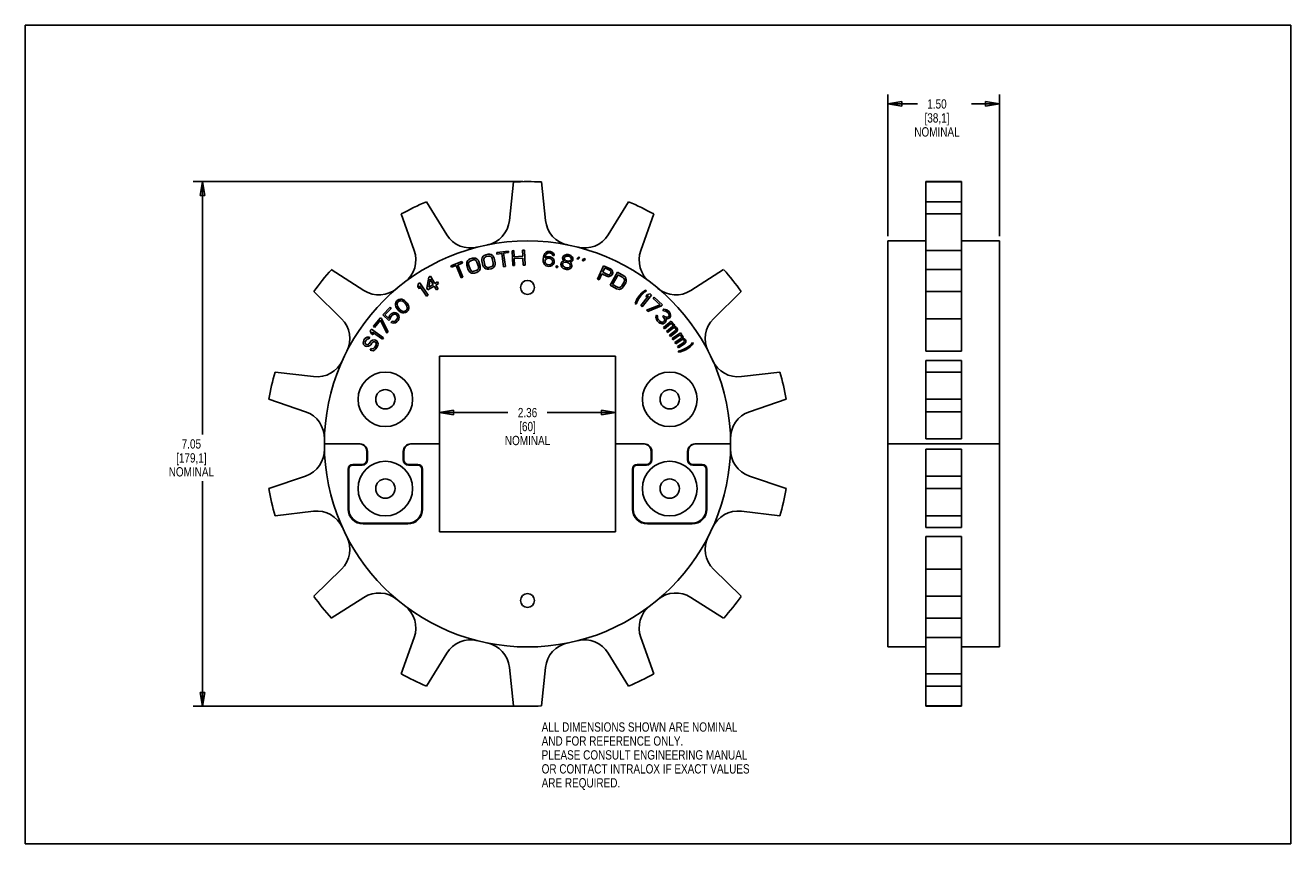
# Model space of a CAD drawing. Header units: inches. Extents: x 0 to 17, y 0 to 11.
import ezdxf

# ---------------------------------------------------------------- set-up
doc = ezdxf.new("R2010")
doc.units = ezdxf.units.IN
doc.header["$LTSCALE"] = 0.935
doc.header["$MEASUREMENT"] = 0
doc.layers.get('0').update_dxf_attribs({"linetype": 'CONTINUOUS'})
doc.styles.get("Standard").update_dxf_attribs({"font": 'txt', "width": 0.8})
doc.dimstyles.new('DIMSTYLE_1', dxfattribs={"dimtxt": 0.125, "dimasz": 0.1875, "dimexe": 0.125, "dimexo": 0.0625, "dimgap": 0.0625, "dimtad": 0, "dimtih": 1, "dimtoh": 1, "dimzin": 4, "dimdsep": 46, "dimtxsty": 'STANDARD', "dimblk": 'CLOSED', "dimblk1": 'CLOSED', "dimblk2": 'CLOSED', "dimcen": 0.09, "dimadec": 3, "dimazin": 1, "dimtp": 0.005, "dimtm": 0.005, "dimtfac": 1, "dimtofl": 0, "dimtmove": 0, "dimatfit": 3, "dimldrblk": 'CLOSED', "dimfxl": 1, "dimtolj": 1, "dimtzin": 4, "dimarcsym": 0})

# ---------------------------------------------------------------- blocks, each defined once
blk = doc.blocks.new('_CLOSED')
at = {"color": 0, "linetype": 'BYBLOCK'}
for p, q in [((0, 0), (-1, 0.167)), ((-1, 0.167), (-1, -0.167)), ((-1, -0.167), (0, 0)), ((-1, 0), (0, 0))]:
    blk.add_line(p, q, dxfattribs=at)
blk = doc.blocks.new('*D0')
at = {"color": 3, "linetype": 'CONTINUOUS'}
for p, q in [((6.684, 8.899), (2.256, 8.899)), ((2.381, 8.899), (2.381, 5.498)), ((2.381, 1.847), (2.381, 4.873)), ((6.684, 1.847), (2.256, 1.847))]:
    blk.add_line(p, q, dxfattribs=at)
at = {"color": 3, "linetype": 'CONTINUOUS', "xscale": 0.1875, "yscale": 0.1875, "zscale": 0.1875}
for p, rotation in [((2.381, 8.899), 90), ((2.381, 1.847), 270)]:
    blk.add_blockref('_CLOSED', p, dxfattribs=dict(at, rotation=rotation))
at = {"color": 3, "linetype": 'CONTINUOUS', "insert": (2.231, 5.436), "char_height": 0.125, "width": 0.7, "attachment_point": 2, "line_spacing_factor": 0.9}
blk.add_mtext('7.05\\P[179,1]\\PNOMINAL', dxfattribs=at)
blk = doc.blocks.new('*D1')
at = {"color": 3, "linetype": 'CONTINUOUS'}
for p, q in [((5.566, 5.794), (6.484, 5.794)), ((7.928, 5.794), (7.009, 5.794))]:
    blk.add_line(p, q, dxfattribs=at)
at = {"color": 3, "linetype": 'CONTINUOUS', "xscale": 0.1875, "yscale": 0.1875, "zscale": 0.1875, "rotation": 180}
blk.add_blockref('_CLOSED', (5.566, 5.794), dxfattribs=at)
at = {"color": 3, "linetype": 'CONTINUOUS', "xscale": 0.1875, "yscale": 0.1875, "zscale": 0.1875}
blk.add_blockref('_CLOSED', (7.928, 5.794), dxfattribs=at)
at = {"color": 3, "linetype": 'CONTINUOUS', "insert": (6.747, 5.857), "char_height": 0.125, "width": 0.7, "attachment_point": 2, "line_spacing_factor": 0.9}
blk.add_mtext('2.36\\P[60]\\PNOMINAL', dxfattribs=at)
blk = doc.blocks.new('*D2')
at = {"color": 3, "linetype": 'CONTINUOUS'}
for p, q in [((11.588, 8.164), (11.588, 10.068)), ((13.088, 8.164), (13.088, 10.068)), ((11.588, 9.943), (11.986, 9.943)), ((13.088, 9.943), (12.711, 9.943))]:
    blk.add_line(p, q, dxfattribs=at)
at = {"color": 3, "linetype": 'CONTINUOUS', "xscale": 0.1875, "yscale": 0.1875, "zscale": 0.1875, "rotation": 180}
blk.add_blockref('_CLOSED', (11.588, 9.943), dxfattribs=at)
at = {"color": 3, "linetype": 'CONTINUOUS', "xscale": 0.1875, "yscale": 0.1875, "zscale": 0.1875}
blk.add_blockref('_CLOSED', (13.088, 9.943), dxfattribs=at)
at = {"color": 3, "linetype": 'CONTINUOUS', "insert": (12.248, 10.005), "char_height": 0.125, "width": 0.7, "attachment_point": 2, "line_spacing_factor": 0.9}
blk.add_mtext('1.50\\P[38,1]\\PNOMINAL', dxfattribs=at)

msp = doc.modelspace()

# ---------------------------------------------------------------- linework, layer by layer
at = {"color": 7, "linetype": 'CONTINUOUS'}
for p, q in [((0, 0), (0, 11)), ((0, 11), (17, 11)), ((17, 0), (17, 11)), ((6.559, 8.894), (6.504, 8.376)), ((6.989, 8.376), (6.935, 8.894)), ((12.098, 6.618), (12.098, 8.899)), ((12.578, 8.899), (12.098, 8.899)), ((12.578, 8.894), (12.098, 8.894)), ((12.578, 6.618), (12.578, 8.899)), ((5.662, 8.184), (5.388, 8.627)), ((8.105, 8.627), (7.831, 8.184)), ((12.578, 8.627), (12.098, 8.627)), ((5.049, 8.464), (5.225, 7.973)), ((8.268, 7.973), (8.444, 8.464)), ((12.578, 8.464), (12.098, 8.464)), ((11.588, 2.644), (11.588, 8.102)), ((12.098, 8.102), (11.588, 8.102)), ((13.088, 8.102), (12.578, 8.102)), ((13.088, 8.102), (13.088, 2.644)), ((5.866, 7.825), (5.719, 7.767)), ((5.874, 7.805), (5.866, 7.825)), ((5.944, 7.837), (5.933, 7.816)), ((5.958, 7.85), (5.944, 7.837)), ((5.977, 7.861), (5.958, 7.85)), ((5.96, 7.815), (5.969, 7.827)), ((5.969, 7.827), (5.984, 7.836)), ((6.008, 7.87), (5.977, 7.861)), ((5.984, 7.836), (6.016, 7.846)), ((6.03, 7.872), (6.008, 7.87)), ((6.016, 7.846), (6.033, 7.846)), ((6.048, 7.869), (6.03, 7.872)), ((6.033, 7.846), (6.047, 7.842)), ((6.047, 7.842), (6.059, 7.832)), ((6.069, 7.857), (6.048, 7.869)), ((6.059, 7.832), (6.068, 7.817)), ((6.082, 7.843), (6.069, 7.857)), ((6.092, 7.824), (6.082, 7.843)), ((6.111, 7.763), (6.092, 7.824)), ((6.139, 7.875), (6.135, 7.857)), ((6.135, 7.857), (6.135, 7.835)), ((6.135, 7.835), (6.148, 7.773)), ((6.152, 7.896), (6.139, 7.875)), ((6.166, 7.907), (6.152, 7.896)), ((6.159, 7.841), (6.16, 7.858)), ((6.173, 7.778), (6.159, 7.841)), ((6.16, 7.858), (6.165, 7.872)), ((6.165, 7.872), (6.176, 7.883)), ((6.186, 7.916), (6.166, 7.907)), ((6.176, 7.883), (6.191, 7.891)), ((6.219, 7.923), (6.186, 7.916)), ((6.191, 7.891), (6.224, 7.898)), ((6.24, 7.923), (6.219, 7.923)), ((6.224, 7.898), (6.241, 7.897)), ((6.258, 7.918), (6.24, 7.923)), ((6.241, 7.897), (6.255, 7.892)), ((6.255, 7.892), (6.266, 7.881)), ((6.278, 7.905), (6.258, 7.918)), ((6.266, 7.881), (6.274, 7.865)), ((6.274, 7.865), (6.287, 7.803)), ((6.289, 7.89), (6.278, 7.905)), ((6.298, 7.87), (6.289, 7.89)), ((6.311, 7.808), (6.298, 7.87)), ((6.49, 7.965), (6.333, 7.945)), ((6.333, 7.945), (6.336, 7.924)), ((6.336, 7.924), (6.402, 7.933)), ((6.402, 7.933), (6.425, 7.755)), ((6.426, 7.936), (6.493, 7.944)), ((6.449, 7.759), (6.426, 7.936)), ((6.493, 7.944), (6.49, 7.965)), ((6.564, 7.971), (6.539, 7.97)), ((6.539, 7.97), (6.549, 7.77)), ((6.568, 7.89), (6.564, 7.971)), ((6.685, 7.896), (6.568, 7.89)), ((6.569, 7.865), (6.686, 7.87)), ((6.574, 7.771), (6.569, 7.865)), ((6.706, 7.978), (6.681, 7.977)), ((6.681, 7.977), (6.685, 7.896)), ((6.686, 7.87), (6.69, 7.777)), ((6.715, 7.778), (6.706, 7.978)), ((6.962, 7.884), (6.958, 7.854)), ((6.958, 7.854), (6.959, 7.824)), ((6.959, 7.824), (6.965, 7.802)), ((6.969, 7.913), (6.962, 7.884)), ((6.98, 7.933), (6.969, 7.913)), ((6.994, 7.948), (6.98, 7.933)), ((6.98, 7.826), (6.982, 7.839)), ((6.983, 7.813), (6.98, 7.826)), ((7.008, 7.887), (6.981, 7.873)), ((6.981, 7.873), (6.982, 7.881)), ((6.982, 7.881), (6.99, 7.906)), ((6.982, 7.839), (6.987, 7.851)), ((6.987, 7.851), (6.997, 7.858)), ((6.99, 7.906), (6.995, 7.918)), ((7.017, 7.959), (6.994, 7.948)), ((6.995, 7.918), (7.005, 7.93)), ((6.997, 7.858), (7.01, 7.865)), ((7.005, 7.93), (7.018, 7.937)), ((7.029, 7.889), (7.008, 7.887)), ((7.01, 7.865), (7.023, 7.868)), ((7.038, 7.961), (7.017, 7.959)), ((7.018, 7.937), (7.031, 7.94)), ((7.023, 7.868), (7.052, 7.865)), ((7.05, 7.886), (7.029, 7.889)), ((7.031, 7.94), (7.056, 7.937)), ((7.054, 7.959), (7.038, 7.961)), ((7.07, 7.88), (7.05, 7.886)), ((7.052, 7.865), (7.064, 7.859)), ((7.075, 7.952), (7.054, 7.959)), ((7.056, 7.937), (7.068, 7.931)), ((7.064, 7.859), (7.075, 7.849)), ((7.068, 7.931), (7.079, 7.922)), ((7.09, 7.865), (7.07, 7.88)), ((7.094, 7.937), (7.075, 7.952)), ((7.075, 7.849), (7.083, 7.84)), ((7.079, 7.922), (7.086, 7.908)), ((7.083, 7.84), (7.085, 7.827)), ((7.085, 7.827), (7.084, 7.814)), ((7.086, 7.908), (7.107, 7.905)), ((7.101, 7.851), (7.09, 7.865)), ((7.104, 7.919), (7.094, 7.937)), ((7.106, 7.828), (7.101, 7.851)), ((7.107, 7.905), (7.104, 7.919)), ((7.104, 7.807), (7.106, 7.828)), ((7.229, 7.828), (7.21, 7.819)), ((7.22, 7.883), (7.217, 7.87)), ((7.217, 7.87), (7.221, 7.852)), ((7.232, 7.902), (7.22, 7.883)), ((7.221, 7.852), (7.231, 7.837)), ((7.238, 7.831), (7.229, 7.828)), ((7.231, 7.837), (7.238, 7.831)), ((7.247, 7.911), (7.232, 7.902)), ((7.238, 7.87), (7.24, 7.878)), ((7.244, 7.856), (7.238, 7.87)), ((7.24, 7.878), (7.251, 7.889)), ((7.257, 7.84), (7.244, 7.856)), ((7.27, 7.92), (7.247, 7.911)), ((7.251, 7.889), (7.27, 7.898)), ((7.273, 7.832), (7.257, 7.84)), ((7.292, 7.919), (7.27, 7.92)), ((7.27, 7.898), (7.287, 7.898)), ((7.289, 7.828), (7.273, 7.832)), ((7.287, 7.898), (7.303, 7.895)), ((7.306, 7.829), (7.289, 7.828)), ((7.308, 7.916), (7.292, 7.919)), ((7.303, 7.895), (7.319, 7.887)), ((7.325, 7.838), (7.306, 7.829)), ((7.327, 7.907), (7.308, 7.916)), ((7.319, 7.887), (7.332, 7.871)), ((7.336, 7.849), (7.325, 7.838)), ((7.345, 7.89), (7.327, 7.907)), ((7.329, 7.815), (7.344, 7.825)), ((7.332, 7.871), (7.338, 7.857)), ((7.338, 7.857), (7.336, 7.849)), ((7.344, 7.825), (7.355, 7.84)), ((7.354, 7.875), (7.345, 7.89)), ((7.358, 7.853), (7.354, 7.875)), ((7.355, 7.84), (7.358, 7.853)), ((7.432, 7.885), (7.408, 7.861)), ((7.408, 7.861), (7.428, 7.855)), ((7.428, 7.855), (7.452, 7.88)), ((7.452, 7.88), (7.432, 7.885)), ((7.505, 7.864), (7.481, 7.84)), ((7.481, 7.84), (7.501, 7.834)), ((7.501, 7.834), (7.525, 7.858)), ((7.525, 7.858), (7.505, 7.864)), ((12.578, 7.973), (12.098, 7.973)), ((4.55, 7.435), (4.111, 7.716)), ((5.719, 7.767), (5.726, 7.747)), ((5.726, 7.747), (5.788, 7.771)), ((5.788, 7.771), (5.854, 7.605)), ((5.812, 7.781), (5.874, 7.805)), ((5.877, 7.614), (5.812, 7.781)), ((5.933, 7.816), (5.93, 7.798)), ((5.93, 7.798), (5.932, 7.776)), ((5.932, 7.776), (5.951, 7.715)), ((5.951, 7.715), (5.961, 7.696)), ((5.955, 7.801), (5.96, 7.815)), ((5.956, 7.783), (5.955, 7.801)), ((5.975, 7.722), (5.956, 7.783)), ((5.961, 7.696), (5.974, 7.682)), ((5.974, 7.682), (5.995, 7.67)), ((5.984, 7.707), (5.975, 7.722)), ((5.995, 7.697), (5.984, 7.707)), ((6.01, 7.693), (5.995, 7.697)), ((5.995, 7.67), (6.013, 7.667)), ((6.027, 7.694), (6.01, 7.693)), ((6.013, 7.667), (6.035, 7.669)), ((6.059, 7.703), (6.027, 7.694)), ((6.035, 7.669), (6.066, 7.679)), ((6.074, 7.712), (6.059, 7.703)), ((6.066, 7.679), (6.085, 7.689)), ((6.068, 7.817), (6.087, 7.756)), ((6.083, 7.724), (6.074, 7.712)), ((6.088, 7.738), (6.083, 7.724)), ((6.085, 7.689), (6.099, 7.702)), ((6.087, 7.756), (6.088, 7.738)), ((6.099, 7.702), (6.11, 7.723)), ((6.11, 7.723), (6.113, 7.742)), ((6.113, 7.742), (6.111, 7.763)), ((6.148, 7.773), (6.157, 7.753)), ((6.157, 7.753), (6.169, 7.738)), ((6.169, 7.738), (6.188, 7.725)), ((6.18, 7.762), (6.173, 7.778)), ((6.191, 7.752), (6.18, 7.762)), ((6.188, 7.725), (6.207, 7.72)), ((6.205, 7.746), (6.191, 7.752)), ((6.222, 7.745), (6.205, 7.746)), ((6.207, 7.72), (6.228, 7.72)), ((6.255, 7.752), (6.222, 7.745)), ((6.228, 7.72), (6.26, 7.727)), ((6.27, 7.76), (6.255, 7.752)), ((6.26, 7.727), (6.28, 7.736)), ((6.281, 7.771), (6.27, 7.76)), ((6.28, 7.736), (6.294, 7.748)), ((6.286, 7.785), (6.281, 7.771)), ((6.287, 7.803), (6.286, 7.785)), ((6.294, 7.748), (6.307, 7.768)), ((6.307, 7.768), (6.312, 7.786)), ((6.312, 7.786), (6.311, 7.808)), ((6.425, 7.755), (6.449, 7.759)), ((6.549, 7.77), (6.574, 7.771)), ((6.69, 7.777), (6.715, 7.778)), ((6.965, 7.802), (6.975, 7.784)), ((6.975, 7.784), (6.995, 7.769)), ((6.99, 7.799), (6.983, 7.813)), ((7.001, 7.789), (6.99, 7.799)), ((6.995, 7.769), (7.015, 7.762)), ((7.013, 7.784), (7.001, 7.789)), ((7.042, 7.78), (7.013, 7.784)), ((7.015, 7.762), (7.035, 7.76)), ((7.035, 7.76), (7.057, 7.761)), ((7.055, 7.783), (7.042, 7.78)), ((7.068, 7.79), (7.055, 7.783)), ((7.057, 7.761), (7.079, 7.772)), ((7.078, 7.802), (7.068, 7.79)), ((7.084, 7.814), (7.078, 7.802)), ((7.079, 7.772), (7.093, 7.787)), ((7.093, 7.787), (7.104, 7.807)), ((7.134, 7.767), (7.13, 7.746)), ((7.13, 7.746), (7.151, 7.743)), ((7.154, 7.764), (7.134, 7.767)), ((7.151, 7.743), (7.154, 7.764)), ((7.198, 7.8), (7.195, 7.788)), ((7.195, 7.788), (7.198, 7.765)), ((7.21, 7.819), (7.198, 7.8)), ((7.198, 7.765), (7.208, 7.75)), ((7.208, 7.75), (7.226, 7.733)), ((7.215, 7.783), (7.218, 7.796)), ((7.224, 7.764), (7.215, 7.783)), ((7.218, 7.796), (7.234, 7.81)), ((7.238, 7.752), (7.224, 7.764)), ((7.226, 7.733), (7.245, 7.725)), ((7.234, 7.81), (7.252, 7.815)), ((7.254, 7.745), (7.238, 7.752)), ((7.245, 7.725), (7.269, 7.719)), ((7.252, 7.815), (7.269, 7.815)), ((7.27, 7.741), (7.254, 7.745)), ((7.269, 7.815), (7.285, 7.812)), ((7.269, 7.719), (7.291, 7.719)), ((7.287, 7.742), (7.27, 7.741)), ((7.285, 7.812), (7.301, 7.804)), ((7.305, 7.746), (7.287, 7.742)), ((7.291, 7.719), (7.314, 7.727)), ((7.301, 7.804), (7.315, 7.792)), ((7.321, 7.76), (7.305, 7.746)), ((7.314, 7.727), (7.329, 7.737)), ((7.315, 7.792), (7.324, 7.773)), ((7.32, 7.813), (7.329, 7.815)), ((7.327, 7.807), (7.32, 7.813)), ((7.324, 7.773), (7.321, 7.76)), ((7.34, 7.791), (7.327, 7.807)), ((7.329, 7.737), (7.341, 7.756)), ((7.344, 7.768), (7.34, 7.791)), ((7.341, 7.756), (7.344, 7.768)), ((7.77, 7.769), (7.686, 7.587)), ((7.709, 7.577), (7.746, 7.658)), ((7.746, 7.658), (7.814, 7.626)), ((7.757, 7.681), (7.784, 7.739)), ((7.829, 7.648), (7.757, 7.681)), ((7.861, 7.727), (7.77, 7.769)), ((7.784, 7.739), (7.856, 7.706)), ((7.853, 7.65), (7.842, 7.646)), ((7.862, 7.66), (7.853, 7.65)), ((7.856, 7.706), (7.865, 7.696)), ((7.954, 7.682), (7.856, 7.507)), ((7.878, 7.714), (7.861, 7.727)), ((7.868, 7.672), (7.862, 7.66)), ((7.865, 7.696), (7.869, 7.685)), ((7.869, 7.685), (7.868, 7.672)), ((7.888, 7.695), (7.878, 7.714)), ((7.883, 7.646), (7.89, 7.661)), ((7.892, 7.675), (7.888, 7.695)), ((7.89, 7.661), (7.892, 7.675)), ((8.041, 7.632), (7.954, 7.682)), ((9.382, 7.716), (8.943, 7.435)), ((12.578, 7.716), (12.098, 7.716)), ((5.279, 7.524), (5.275, 7.485)), ((5.275, 7.485), (5.294, 7.457)), ((5.299, 7.538), (5.279, 7.524)), ((5.294, 7.457), (5.298, 7.496)), ((5.298, 7.496), (5.392, 7.359)), ((5.412, 7.373), (5.299, 7.538)), ((5.422, 7.615), (5.396, 7.465)), ((5.409, 7.443), (5.494, 7.495)), ((5.421, 7.48), (5.44, 7.586)), ((5.481, 7.517), (5.421, 7.48)), ((5.444, 7.628), (5.422, 7.615)), ((5.44, 7.586), (5.481, 7.517)), ((5.503, 7.529), (5.444, 7.628)), ((5.494, 7.495), (5.525, 7.444)), ((5.539, 7.551), (5.503, 7.529)), ((5.516, 7.507), (5.552, 7.529)), ((5.547, 7.456), (5.516, 7.507)), ((5.552, 7.529), (5.539, 7.551)), ((5.854, 7.605), (5.877, 7.614)), ((7.686, 7.587), (7.709, 7.577)), ((7.814, 7.626), (7.835, 7.621)), ((7.842, 7.646), (7.829, 7.648)), ((7.835, 7.621), (7.855, 7.626)), ((7.855, 7.626), (7.874, 7.636)), ((7.856, 7.507), (7.943, 7.458)), ((7.874, 7.636), (7.883, 7.646)), ((7.89, 7.517), (7.963, 7.647)), ((7.955, 7.48), (7.89, 7.517)), ((7.972, 7.476), (7.955, 7.48)), ((7.963, 7.647), (8.029, 7.61)), ((8.001, 7.484), (7.987, 7.477)), ((8.013, 7.497), (8.001, 7.484)), ((8.044, 7.553), (8.013, 7.497)), ((8.02, 7.468), (8.034, 7.485)), ((8.029, 7.61), (8.041, 7.598)), ((8.034, 7.485), (8.066, 7.54)), ((8.057, 7.618), (8.041, 7.632)), ((8.041, 7.598), (8.048, 7.585)), ((8.049, 7.569), (8.044, 7.553)), ((8.048, 7.585), (8.049, 7.569)), ((8.068, 7.603), (8.057, 7.618)), ((8.066, 7.54), (8.073, 7.561)), ((8.074, 7.58), (8.068, 7.603)), ((8.073, 7.561), (8.074, 7.58)), ((3.876, 7.421), (4.248, 7.056)), ((5.017, 7.314), (4.996, 7.3)), ((5.041, 7.318), (5.017, 7.314)), ((5.059, 7.317), (5.041, 7.318)), ((5.076, 7.31), (5.059, 7.317)), ((5.088, 7.304), (5.076, 7.31)), ((5.392, 7.359), (5.412, 7.373)), ((5.396, 7.465), (5.409, 7.443)), ((5.525, 7.444), (5.547, 7.456)), ((7.943, 7.458), (7.963, 7.452)), ((7.963, 7.452), (7.982, 7.451)), ((7.987, 7.477), (7.972, 7.476)), ((7.982, 7.451), (8.005, 7.458)), ((8.005, 7.458), (8.02, 7.468)), ((8.217, 7.318), (8.2, 7.282)), ((8.237, 7.351), (8.217, 7.318)), ((8.23, 7.307), (8.25, 7.34)), ((8.255, 7.374), (8.237, 7.351)), ((8.25, 7.34), (8.268, 7.364)), ((8.282, 7.402), (8.255, 7.374)), ((8.268, 7.364), (8.295, 7.392)), ((8.373, 7.362), (8.268, 7.234)), ((8.312, 7.427), (8.282, 7.402)), ((8.288, 7.218), (8.414, 7.373)), ((8.295, 7.392), (8.325, 7.417)), ((8.331, 7.439), (8.312, 7.427)), ((8.325, 7.417), (8.344, 7.429)), ((8.344, 7.429), (8.331, 7.439)), ((8.357, 7.381), (8.335, 7.355)), ((8.335, 7.355), (8.373, 7.362)), ((8.395, 7.389), (8.357, 7.381)), ((8.414, 7.373), (8.395, 7.389)), ((8.449, 7.345), (8.435, 7.329)), ((8.435, 7.329), (8.527, 7.245)), ((8.56, 7.244), (8.449, 7.345)), ((9.246, 7.056), (9.617, 7.421)), ((12.578, 7.421), (12.098, 7.421)), ((4.9, 7.21), (4.802, 7.107)), ((4.832, 7.107), (4.915, 7.195)), ((4.915, 7.195), (4.9, 7.21)), ((4.973, 7.257), (4.972, 7.239)), ((4.972, 7.239), (4.978, 7.221)), ((4.98, 7.28), (4.973, 7.257)), ((4.978, 7.221), (4.983, 7.209)), ((4.996, 7.3), (4.98, 7.28)), ((4.983, 7.209), (4.994, 7.19)), ((4.994, 7.253), (4.997, 7.267)), ((4.999, 7.223), (4.994, 7.253)), ((4.994, 7.19), (5.02, 7.162)), ((4.997, 7.267), (5.01, 7.285)), ((5.013, 7.201), (4.999, 7.223)), ((5.01, 7.285), (5.028, 7.295)), ((5.033, 7.179), (5.013, 7.201)), ((5.02, 7.162), (5.038, 7.149)), ((5.028, 7.295), (5.043, 7.297)), ((5.053, 7.163), (5.033, 7.179)), ((5.038, 7.149), (5.049, 7.142)), ((5.043, 7.297), (5.073, 7.29)), ((5.049, 7.142), (5.067, 7.135)), ((5.083, 7.155), (5.053, 7.163)), ((5.073, 7.29), (5.093, 7.274)), ((5.098, 7.157), (5.083, 7.155)), ((5.105, 7.291), (5.088, 7.304)), ((5.093, 7.274), (5.113, 7.252)), ((5.116, 7.168), (5.098, 7.157)), ((5.131, 7.263), (5.105, 7.291)), ((5.109, 7.139), (5.13, 7.152)), ((5.113, 7.252), (5.127, 7.23)), ((5.128, 7.185), (5.116, 7.168)), ((5.127, 7.23), (5.132, 7.2)), ((5.132, 7.2), (5.128, 7.185)), ((5.13, 7.152), (5.146, 7.172)), ((5.142, 7.244), (5.131, 7.263)), ((5.148, 7.232), (5.142, 7.244)), ((5.146, 7.172), (5.153, 7.196)), ((5.153, 7.214), (5.148, 7.232)), ((5.153, 7.196), (5.153, 7.214)), ((8.2, 7.282), (8.194, 7.26)), ((8.194, 7.26), (8.207, 7.25)), ((8.207, 7.25), (8.214, 7.272)), ((8.214, 7.272), (8.23, 7.307)), ((8.268, 7.234), (8.288, 7.218)), ((8.527, 7.245), (8.345, 7.169)), ((8.345, 7.169), (8.363, 7.152)), ((8.363, 7.152), (8.545, 7.228)), ((8.545, 7.228), (8.56, 7.244)), ((8.578, 7.183), (8.563, 7.174)), ((8.563, 7.174), (8.577, 7.159)), ((8.577, 7.159), (8.592, 7.162)), ((8.602, 7.182), (8.578, 7.183)), ((8.592, 7.162), (8.607, 7.158)), ((8.62, 7.176), (8.602, 7.182)), ((8.607, 7.158), (8.624, 7.146)), ((8.643, 7.158), (8.62, 7.176)), ((8.624, 7.146), (8.636, 7.134)), ((8.648, 7.152), (8.643, 7.158)), ((8.665, 7.127), (8.648, 7.152)), ((4.77, 7.07), (4.676, 6.954)), ((4.692, 6.94), (4.771, 7.037)), ((4.787, 7.057), (4.77, 7.07)), ((4.771, 7.037), (4.858, 6.86)), ((4.873, 6.879), (4.787, 7.057)), ((4.802, 7.107), (4.883, 7.031)), ((4.882, 7.06), (4.832, 7.107)), ((4.887, 7.084), (4.882, 7.06)), ((4.883, 7.031), (4.903, 7.052)), ((4.898, 7.102), (4.887, 7.084)), ((4.915, 7.121), (4.898, 7.102)), ((4.903, 7.052), (4.905, 7.073)), ((4.905, 7.073), (4.913, 7.088)), ((4.928, 7.023), (4.911, 7.004)), ((4.911, 7.004), (4.929, 6.999)), ((4.913, 7.088), (4.93, 7.106)), ((4.932, 7.133), (4.915, 7.121)), ((4.946, 7.017), (4.928, 7.023)), ((4.929, 6.999), (4.95, 6.996)), ((4.93, 7.106), (4.945, 7.115)), ((4.956, 7.139), (4.932, 7.133)), ((4.945, 7.115), (4.96, 7.118)), ((4.961, 7.02), (4.946, 7.017)), ((4.95, 6.996), (4.973, 7.003)), ((4.977, 7.137), (4.956, 7.139)), ((4.96, 7.118), (4.975, 7.116)), ((4.975, 7.029), (4.961, 7.02)), ((4.973, 7.003), (4.991, 7.015)), ((4.975, 7.116), (4.987, 7.11)), ((4.992, 7.048), (4.975, 7.029)), ((4.998, 7.128), (4.977, 7.137)), ((4.987, 7.11), (4.993, 7.104)), ((4.991, 7.015), (5.008, 7.033)), ((5.001, 7.063), (4.992, 7.048)), ((4.993, 7.104), (5, 7.092)), ((5.011, 7.116), (4.998, 7.128)), ((5, 7.092), (5.003, 7.078)), ((5.003, 7.078), (5.001, 7.063)), ((5.008, 7.033), (5.019, 7.051)), ((5.02, 7.096), (5.011, 7.116)), ((5.019, 7.051), (5.024, 7.075)), ((5.024, 7.075), (5.02, 7.096)), ((5.067, 7.135), (5.085, 7.134)), ((5.085, 7.134), (5.109, 7.139)), ((8.476, 7.093), (8.472, 7.078)), ((8.472, 7.078), (8.475, 7.063)), ((8.475, 7.063), (8.48, 7.045)), ((8.482, 7.105), (8.476, 7.093)), ((8.48, 7.045), (8.488, 7.03)), ((8.497, 7.089), (8.482, 7.105)), ((8.488, 7.03), (8.511, 7.006)), ((8.493, 7.08), (8.497, 7.089)), ((8.493, 7.069), (8.493, 7.08)), ((8.495, 7.06), (8.493, 7.069)), ((8.507, 7.041), (8.495, 7.06)), ((8.524, 7.023), (8.507, 7.041)), ((8.511, 7.006), (8.526, 6.996)), ((8.541, 7.011), (8.524, 7.023)), ((8.526, 6.996), (8.543, 6.99)), ((8.55, 7.008), (8.541, 7.011)), ((8.543, 6.99), (8.558, 6.987)), ((8.562, 7.008), (8.55, 7.008)), ((8.558, 6.987), (8.573, 6.989)), ((8.575, 7.1), (8.562, 7.088)), ((8.562, 7.088), (8.574, 7.076)), ((8.571, 7.01), (8.562, 7.008)), ((8.583, 7.022), (8.571, 7.01)), ((8.679, 7.023), (8.573, 6.938)), ((8.573, 6.989), (8.585, 6.995)), ((8.574, 7.076), (8.588, 7.055)), ((8.586, 7.087), (8.575, 7.1)), ((8.59, 7.04), (8.583, 7.022)), ((8.585, 6.995), (8.598, 7.007)), ((8.609, 7.075), (8.586, 7.087)), ((8.586, 6.922), (8.669, 6.988)), ((8.588, 7.055), (8.59, 7.04)), ((8.598, 7.007), (8.607, 7.021)), ((8.603, 7.057), (8.623, 7.054)), ((8.611, 7.036), (8.603, 7.057)), ((8.607, 7.021), (8.611, 7.036)), ((8.621, 7.075), (8.609, 7.075)), ((8.639, 7.08), (8.621, 7.075)), ((8.623, 7.054), (8.638, 7.057)), ((8.636, 7.134), (8.647, 7.116)), ((8.638, 7.057), (8.654, 7.065)), ((8.646, 7.086), (8.639, 7.08)), ((8.649, 7.101), (8.646, 7.086)), ((8.647, 7.116), (8.649, 7.101)), ((8.654, 7.065), (8.66, 7.071)), ((8.66, 7.071), (8.669, 7.086)), ((8.67, 7.109), (8.665, 7.127)), ((8.669, 7.086), (8.67, 7.109)), ((8.669, 6.988), (8.681, 6.987)), ((8.692, 7.007), (8.679, 7.023)), ((8.681, 6.987), (8.692, 6.98)), ((8.682, 6.999), (8.692, 7.007)), ((8.694, 6.998), (8.682, 6.999)), ((8.692, 6.98), (8.697, 6.974)), ((8.705, 6.991), (8.694, 6.998)), ((8.697, 6.974), (8.699, 6.964)), ((8.716, 6.978), (8.705, 6.991)), ((8.72, 6.965), (8.716, 6.978)), ((12.578, 7.056), (12.098, 7.056)), ((4.593, 6.807), (4.573, 6.8)), ((4.614, 6.808), (4.593, 6.807)), ((4.627, 6.805), (4.614, 6.808)), ((4.614, 6.784), (4.627, 6.805)), ((4.65, 6.917), (4.635, 6.897)), ((4.635, 6.897), (4.645, 6.859)), ((4.645, 6.859), (4.672, 6.839)), ((4.812, 6.8), (4.65, 6.917)), ((4.672, 6.839), (4.663, 6.877)), ((4.663, 6.877), (4.798, 6.78)), ((4.676, 6.954), (4.692, 6.94)), ((4.798, 6.78), (4.812, 6.8)), ((4.858, 6.86), (4.873, 6.879)), ((8.573, 6.938), (8.586, 6.922)), ((8.694, 6.95), (8.615, 6.886)), ((8.615, 6.886), (8.628, 6.87)), ((8.628, 6.87), (8.707, 6.934)), ((8.736, 6.898), (8.656, 6.834)), ((8.656, 6.834), (8.669, 6.818)), ((8.669, 6.818), (8.749, 6.882)), ((8.802, 6.868), (8.689, 6.791)), ((8.698, 6.958), (8.694, 6.95)), ((8.699, 6.964), (8.698, 6.958)), ((8.701, 6.774), (8.789, 6.834)), ((8.707, 6.934), (8.717, 6.936)), ((8.717, 6.936), (8.723, 6.935)), ((8.718, 6.948), (8.72, 6.965)), ((8.736, 6.946), (8.718, 6.948)), ((8.723, 6.935), (8.731, 6.931)), ((8.731, 6.931), (8.739, 6.922)), ((8.747, 6.939), (8.736, 6.946)), ((8.74, 6.906), (8.736, 6.898)), ((8.739, 6.922), (8.741, 6.912)), ((8.741, 6.912), (8.74, 6.906)), ((8.757, 6.926), (8.747, 6.939)), ((8.749, 6.882), (8.76, 6.901)), ((8.762, 6.913), (8.757, 6.926)), ((8.76, 6.901), (8.762, 6.913)), ((8.789, 6.834), (8.801, 6.832)), ((8.801, 6.832), (8.811, 6.824)), ((8.814, 6.85), (8.802, 6.868)), ((8.803, 6.843), (8.814, 6.85)), ((8.815, 6.841), (8.803, 6.843)), ((8.811, 6.824), (8.816, 6.817)), ((8.816, 6.802), (8.811, 6.793)), ((8.825, 6.833), (8.815, 6.841)), ((8.816, 6.817), (8.817, 6.807)), ((8.817, 6.807), (8.816, 6.802)), ((8.835, 6.819), (8.825, 6.833)), ((8.838, 6.807), (8.835, 6.819)), ((8.835, 6.789), (8.838, 6.807)), ((4.542, 6.751), (4.54, 6.732)), ((4.54, 6.732), (4.545, 6.709)), ((4.547, 6.767), (4.542, 6.751)), ((4.545, 6.709), (4.558, 6.696)), ((4.559, 6.785), (4.547, 6.767)), ((4.558, 6.696), (4.572, 6.687)), ((4.573, 6.8), (4.559, 6.785)), ((4.566, 6.74), (4.569, 6.753)), ((4.566, 6.725), (4.566, 6.74)), ((4.575, 6.715), (4.566, 6.725)), ((4.569, 6.753), (4.582, 6.774)), ((4.572, 6.687), (4.588, 6.681)), ((4.582, 6.71), (4.575, 6.715)), ((4.582, 6.774), (4.593, 6.783)), ((4.595, 6.707), (4.582, 6.71)), ((4.588, 6.681), (4.612, 6.686)), ((4.593, 6.783), (4.604, 6.785)), ((4.609, 6.713), (4.595, 6.707)), ((4.604, 6.785), (4.614, 6.784)), ((4.619, 6.721), (4.609, 6.713)), ((4.612, 6.686), (4.628, 6.696)), ((4.632, 6.742), (4.619, 6.721)), ((4.628, 6.696), (4.641, 6.707)), ((4.647, 6.758), (4.632, 6.742)), ((4.647, 6.654), (4.633, 6.633)), ((4.633, 6.633), (4.65, 6.627)), ((4.641, 6.707), (4.654, 6.729)), ((4.663, 6.767), (4.647, 6.758)), ((4.66, 6.651), (4.647, 6.654)), ((4.654, 6.729), (4.667, 6.74)), ((4.677, 6.654), (4.66, 6.651)), ((4.687, 6.772), (4.663, 6.767)), ((4.667, 6.74), (4.68, 6.746)), ((4.675, 6.626), (4.696, 6.637)), ((4.69, 6.666), (4.677, 6.654)), ((4.68, 6.746), (4.696, 6.746)), ((4.706, 6.77), (4.687, 6.772)), ((4.708, 6.694), (4.69, 6.666)), ((4.696, 6.746), (4.706, 6.739)), ((4.696, 6.637), (4.711, 6.652)), ((4.723, 6.758), (4.706, 6.77)), ((4.706, 6.739), (4.713, 6.726)), ((4.713, 6.71), (4.708, 6.694)), ((4.711, 6.652), (4.729, 6.68)), ((4.713, 6.726), (4.713, 6.71)), ((4.733, 6.742), (4.723, 6.758)), ((4.729, 6.68), (4.737, 6.7)), ((4.739, 6.719), (4.733, 6.742)), ((4.737, 6.7), (4.739, 6.719)), ((8.689, 6.791), (8.701, 6.774)), ((8.811, 6.793), (8.727, 6.736)), ((8.727, 6.736), (8.739, 6.719)), ((8.739, 6.719), (8.823, 6.776)), ((8.849, 6.738), (8.764, 6.681)), ((8.764, 6.681), (8.776, 6.664)), ((8.776, 6.664), (8.861, 6.721)), ((8.831, 6.638), (8.794, 6.625)), ((8.823, 6.776), (8.832, 6.777)), ((8.866, 6.654), (8.831, 6.638)), ((8.832, 6.777), (8.838, 6.776)), ((8.852, 6.786), (8.835, 6.789)), ((8.838, 6.776), (8.846, 6.772)), ((8.839, 6.624), (8.874, 6.64)), ((8.846, 6.772), (8.853, 6.762)), ((8.853, 6.746), (8.849, 6.738)), ((8.863, 6.778), (8.852, 6.786)), ((8.853, 6.762), (8.855, 6.752)), ((8.855, 6.752), (8.853, 6.746)), ((8.861, 6.721), (8.873, 6.74)), ((8.872, 6.764), (8.863, 6.778)), ((8.891, 6.67), (8.866, 6.654)), ((8.876, 6.752), (8.872, 6.764)), ((8.873, 6.74), (8.876, 6.752)), ((8.874, 6.64), (8.9, 6.655)), ((8.922, 6.693), (8.891, 6.67)), ((8.9, 6.655), (8.93, 6.679)), ((8.95, 6.72), (8.922, 6.693)), ((8.93, 6.679), (8.959, 6.706)), ((8.964, 6.738), (8.95, 6.72)), ((8.959, 6.706), (8.973, 6.724)), ((8.973, 6.724), (8.964, 6.738)), ((4.65, 6.627), (4.675, 6.626)), ((5.566, 4.192), (5.566, 6.554)), ((7.928, 6.554), (5.566, 6.554)), ((7.928, 4.192), (7.928, 6.554)), ((8.794, 6.625), (8.771, 6.621)), ((8.771, 6.621), (8.78, 6.607)), ((8.78, 6.607), (8.802, 6.611)), ((8.802, 6.611), (8.839, 6.624)), ((12.578, 6.618), (12.098, 6.618)), ((12.098, 5.441), (12.098, 6.496)), ((12.098, 6.496), (12.578, 6.496)), ((12.578, 5.441), (12.578, 6.496)), ((3.873, 6.278), (3.356, 6.34)), ((10.138, 6.34), (9.62, 6.278)), ((12.578, 6.34), (12.098, 6.34)), ((3.272, 5.973), (3.765, 5.805)), ((9.728, 5.805), (10.221, 5.973)), ((12.578, 5.973), (12.098, 5.973)), ((12.578, 5.805), (12.098, 5.805)), ((12.578, 5.441), (12.098, 5.441)), ((4.018, 5.373), (4.497, 5.373)), ((4.587, 5.273), (4.587, 5.161)), ((4.597, 5.273), (4.597, 5.161)), ((5.077, 5.161), (5.077, 5.273)), ((5.087, 5.273), (5.087, 5.161)), ((5.177, 5.373), (5.566, 5.373)), ((7.928, 5.373), (8.317, 5.373)), ((8.407, 5.273), (8.407, 5.161)), ((8.417, 5.273), (8.417, 5.161)), ((8.897, 5.161), (8.897, 5.273)), ((8.907, 5.273), (8.907, 5.161)), ((8.997, 5.373), (9.475, 5.373)), ((13.088, 5.373), (11.588, 5.373)), ((12.098, 4.25), (12.098, 5.305)), ((12.098, 5.305), (12.578, 5.305)), ((12.578, 4.25), (12.578, 5.305)), ((3.272, 4.773), (3.765, 4.941)), ((4.337, 4.498), (4.337, 5.036)), ((4.347, 5.036), (4.347, 4.498)), ((4.399, 5.098), (4.524, 5.098)), ((4.524, 5.088), (4.399, 5.088)), ((5.149, 5.098), (5.274, 5.098)), ((5.274, 5.088), (5.149, 5.088)), ((5.327, 4.498), (5.327, 5.036)), ((5.337, 5.036), (5.337, 4.498)), ((8.157, 4.498), (8.157, 5.036)), ((8.167, 5.036), (8.167, 4.498)), ((8.219, 5.098), (8.344, 5.098)), ((8.344, 5.088), (8.219, 5.088)), ((8.969, 5.098), (9.094, 5.098)), ((9.094, 5.088), (8.969, 5.088)), ((9.147, 4.498), (9.147, 5.036)), ((9.157, 5.036), (9.157, 4.498)), ((9.728, 4.941), (10.221, 4.773)), ((12.098, 4.941), (12.578, 4.941)), ((12.098, 4.773), (12.578, 4.773)), ((3.873, 4.468), (3.356, 4.406)), ((10.138, 4.406), (9.62, 4.468)), ((4.537, 4.308), (5.137, 4.308)), ((5.137, 4.298), (4.537, 4.298)), ((8.357, 4.308), (8.957, 4.308)), ((8.957, 4.298), (8.357, 4.298)), ((12.098, 4.406), (12.578, 4.406)), ((12.578, 4.25), (12.098, 4.25)), ((5.566, 4.192), (7.928, 4.192)), ((12.098, 4.129), (12.578, 4.129)), ((12.098, 1.847), (12.098, 4.129)), ((12.578, 1.847), (12.578, 4.129)), ((3.876, 3.325), (4.248, 3.69)), ((9.246, 3.69), (9.617, 3.325)), ((12.098, 3.69), (12.578, 3.69)), ((4.55, 3.311), (4.111, 3.031)), ((9.382, 3.031), (8.943, 3.311)), ((12.098, 3.325), (12.578, 3.325)), ((12.098, 3.031), (12.578, 3.031)), ((5.049, 2.282), (5.225, 2.773)), ((8.268, 2.773), (8.444, 2.282)), ((12.098, 2.773), (12.578, 2.773)), ((5.662, 2.562), (5.388, 2.119)), ((8.105, 2.119), (7.831, 2.562)), ((11.588, 2.644), (12.098, 2.644)), ((12.578, 2.644), (13.088, 2.644)), ((6.559, 1.852), (6.504, 2.37)), ((6.989, 2.37), (6.935, 1.852)), ((12.098, 2.282), (12.578, 2.282)), ((12.098, 2.119), (12.578, 2.119)), ((12.098, 1.852), (12.578, 1.852)), ((12.098, 1.847), (12.578, 1.847)), ((0, 0), (17, 0))]:
    msp.add_line(p, q, dxfattribs=at)
for centre, radius in [((6.747, 5.373), 2.729), ((6.747, 7.477), 0.0938), ((4.837, 5.973), 0.367), ((8.657, 5.973), 0.367), ((4.837, 5.973), 0.13), ((8.657, 5.973), 0.13), ((4.837, 4.773), 0.367), ((8.657, 4.773), 0.367), ((4.837, 4.773), 0.13), ((8.657, 4.773), 0.13), ((6.747, 3.269), 0.0938)]:
    msp.add_circle(centre, radius, dxfattribs=at)
for centre, radius, start, end in [((6.747, 5.373), 3.526, 86.9433, 93.0567), ((6.747, 5.373), 3.526, 112.6576, 118.7709), ((6.747, 5.373), 3.526, 61.2291, 67.3424), ((6.131, 8.415), 0.375, 281.4365, 354), ((7.362, 8.415), 0.375, 186, 258.5635), ((5.981, 8.381), 0.375, 211.7143, 284.2778), ((7.512, 8.381), 0.375, 255.7222, 328.2857), ((4.872, 7.847), 0.375, 307.1508, 19.7143), ((8.621, 7.847), 0.375, 160.2857, 232.8492), ((6.747, 5.373), 3.526, 138.3719, 144.4852), ((6.747, 5.373), 3.526, 35.5148, 41.6281), ((4.752, 7.751), 0.375, 237.4286, 309.992), ((8.741, 7.751), 0.375, 230.008, 302.5714), ((3.984, 6.789), 0.375, 332.8651, 45.4286), ((9.509, 6.789), 0.375, 134.5714, 207.1349), ((3.918, 6.65), 0.375, 263.1429, 335.7063), ((9.576, 6.65), 0.375, 204.2937, 276.8571), ((6.747, 5.373), 3.526, 164.0862, 170.1995), ((6.747, 5.373), 3.526, 9.8005, 15.9138), ((3.644, 5.45), 0.375, 358.5794, 71.1429), ((9.849, 5.45), 0.375, 108.8571, 181.4206), ((3.644, 5.296), 0.375, 288.8571, 1.4206), ((4.487, 5.273), 0.1, 0, 90), ((4.497, 5.273), 0.1, 0, 90), ((5.177, 5.273), 0.1, 90, 180), ((5.187, 5.273), 0.1, 90, 180), ((8.307, 5.273), 0.1, 0, 90), ((8.317, 5.273), 0.1, 0, 90), ((8.997, 5.273), 0.1, 90, 180), ((9.007, 5.273), 0.1, 90, 180), ((9.849, 5.296), 0.375, 178.5794, 251.1429), ((4.524, 5.161), 0.0725, 270, 360), ((4.524, 5.161), 0.0625, 270, 360), ((5.149, 5.161), 0.0725, 180, 270), ((5.149, 5.161), 0.0625, 180, 270), ((8.344, 5.161), 0.0725, 270, 360), ((8.344, 5.161), 0.0625, 270, 360), ((8.969, 5.161), 0.0725, 180, 270), ((8.969, 5.161), 0.0625, 180, 270), ((4.399, 5.036), 0.0625, 90, 180), ((4.399, 5.036), 0.0525, 90, 180), ((5.274, 5.036), 0.0625, 0, 90), ((5.274, 5.036), 0.0525, 0, 90), ((8.219, 5.036), 0.0625, 90, 180), ((8.219, 5.036), 0.0525, 90, 180), ((9.094, 5.036), 0.0625, 0, 90), ((9.094, 5.036), 0.0525, 0, 90), ((6.747, 5.373), 3.526, 189.8005, 195.9138), ((6.747, 5.373), 3.526, 344.0862, 350.1995), ((3.918, 4.096), 0.375, 24.2937, 96.8571), ((4.537, 4.498), 0.2, 180, 270), ((4.537, 4.498), 0.19, 180, 270), ((5.137, 4.498), 0.2, 270, 360), ((5.137, 4.498), 0.19, 270, 360), ((8.357, 4.498), 0.2, 180, 270), ((8.357, 4.498), 0.19, 180, 270), ((8.957, 4.498), 0.2, 270, 360), ((8.957, 4.498), 0.19, 270, 360), ((9.576, 4.096), 0.375, 83.1429, 155.7063), ((3.984, 3.957), 0.375, 314.5714, 27.1349), ((9.509, 3.957), 0.375, 152.8651, 225.4286), ((6.747, 5.373), 3.526, 215.5148, 221.6281), ((4.752, 2.995), 0.375, 50.008, 122.5714), ((8.741, 2.995), 0.375, 57.4286, 129.992), ((6.747, 5.373), 3.526, 318.3719, 324.4852), ((4.872, 2.899), 0.375, 340.2857, 52.8492), ((8.621, 2.899), 0.375, 127.1508, 199.7143), ((5.981, 2.365), 0.375, 75.7222, 148.2857), ((7.512, 2.365), 0.375, 31.7143, 104.2778), ((6.131, 2.331), 0.375, 6, 78.5635), ((7.362, 2.331), 0.375, 101.4365, 174), ((6.747, 5.373), 3.526, 241.2291, 247.3424), ((6.747, 5.373), 3.526, 292.6576, 298.7709), ((6.747, 5.373), 3.526, 266.9433, 273.0567)]:
    msp.add_arc(centre, radius, start, end, dxfattribs=at)

# ---------------------------------------------------------------- texts
at = {"color": 3, "linetype": 'CONTINUOUS', "insert": (6.937, 1.631), "char_height": 0.125, "width": 3.5, "attachment_point": 1, "line_spacing_factor": 0.9}
msp.add_mtext('ALL DIMENSIONS SHOWN ARE NOMINAL\\PAND FOR REFERENCE ONLY.\\PPLEASE CONSULT ENGINEERING MANUAL\\POR CONTACT INTRALOX IF EXACT VALUES\\PARE REQUIRED. ', dxfattribs=at)

# ---------------------------------------------------------------- dimensions: what is measured, and where the dimension line sits
at = {"color": 3, "linetype": 'CONTINUOUS'}
for base, p1, p2, picture, middle in [((13.088, 9.943), (11.588, 8.102), (13.088, 8.102), '*D2', (12.348, 9.755)), ((7.928, 5.794), (5.566, 6.554), (7.928, 5.373), '*D1', (6.747, 5.607))]:
    dim = msp.add_linear_dim(base=base, p1=p1, p2=p2, text='<>\\PNOMINAL\\P[]', dimstyle='DIMSTYLE_1', dxfattribs=at)
    dim.commit()
    dim.dimension.update_dxf_attribs({"geometry": picture, "text_midpoint": middle, "dimtype": 160})
dim = msp.add_linear_dim(base=(2.381, 1.847), p1=(6.747, 8.899), p2=(6.747, 1.847), angle=270, text='<>\\PNOMINAL\\P[]', dimstyle='DIMSTYLE_1', dxfattribs=at)
dim.commit()
dim.dimension.update_dxf_attribs({"geometry": '*D0', "text_midpoint": (2.381, 5.186), "dimtype": 160})

doc.saveas('drawing.dxf')
